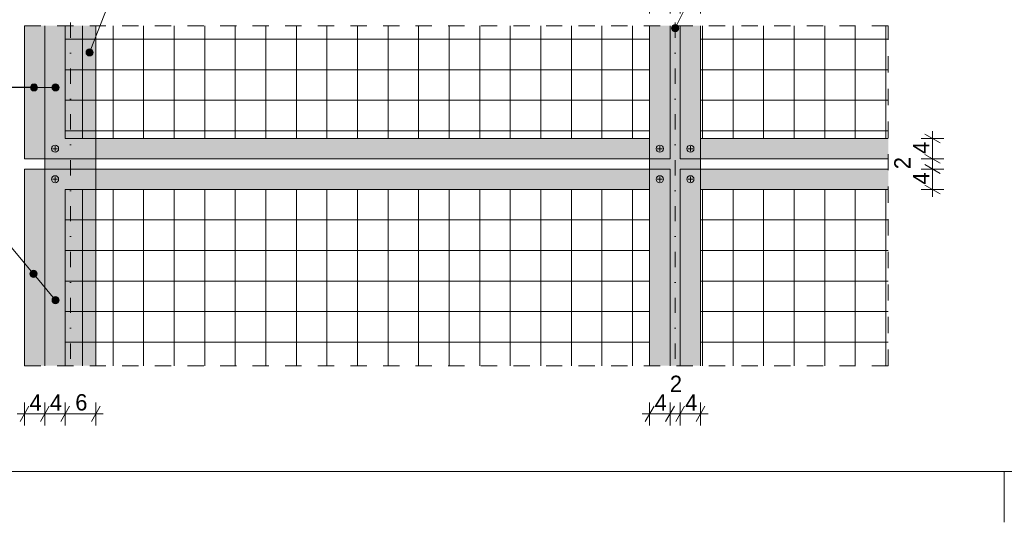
# Model space of a CAD drawing. Extents: x -279660 to -178910, y 57506 to 97979.
# Tile 30 of 44: x -206077 to -196410, y 68529 to 73464. Entities that reach past the tile are written whole.
import ezdxf

# ---------------------------------------------------------------- set-up
doc = ezdxf.new("R2010")
doc.units = 0
doc.header["$MEASUREMENT"] = 0
doc.linetypes.add('Dot & Dashed', pattern=[450, 150, -150, 0, -150])
doc.linetypes.add('Przerywana', pattern=[320, 160, -160])
for name, color, linetype, lineweight in [('A-Opisy_Nr_Pióra__21', 7, 'Continuous', 9), ('Arch kolorystyka_Nr_Pióra__41', 7, 'Continuous', 15), ('Arch konstrukcja dachu_Nr_Pióra__21', 7, 'Continuous', 9), ('Arch opisy_Nr_Pióra__19', 255, 'Continuous', 13), ('Arch opisy_Nr_Pióra__21', 7, 'Continuous', 9), ('ARCH TABELA_Nr_Pióra__21', 7, 'Continuous', 9), ('Arch teren_Nr_Pióra__21', 7, 'Continuous', 9), ('Arch wymiary_Nr_Pióra__21', 7, 'Continuous', 9)]:
    doc.layers.add(name, color=color, linetype=linetype, lineweight=lineweight)
doc.layers.add('Arch kolorystyka_Nr_Pióra__2', color=7, linetype='Continuous', lineweight=13, true_color=0x7f7f7f)
doc.layers.add('Arch konstrukcja dachu_Nr_Pióra__22', color=7, linetype='Continuous', lineweight=9, true_color=0x7f7f7f)
doc.layers.add('Arch opisy', color=7, linetype='Continuous')
doc.layers.add('Arch wymiary', color=7, linetype='Continuous')
doc.styles.add('GENERATED_STYLE_1', font='txt')
doc.dimstyles.new('GENERATED_STYLE__1', dxfattribs={"dimtxt": 160.000002, "dimasz": 114, "dimexe": 0.18, "dimexo": 0, "dimgap": 0.09, "dimtad": 1, "dimtih": 1, "dimtoh": 1, "dimdec": 0, "dimlfac": 0.1, "dimzin": 0, "dimdsep": 46, "dimtxsty": 'GENERATED_STYLE_1', "dimblk": 'ARROWHEAD_2', "dimblk1": 'ARROWHEAD_2', "dimblk2": 'ARROWHEAD_2', "dimcen": 0.09, "dimclrd": 7, "dimclre": 7, "dimclrt": 7, "dimazin": 0, "dimtfac": 1, "dimtdec": 4, "dimtmove": 0, "dimatfit": 3, "dimfxl": 0, "dimtolj": 1, "dimtzin": 0, "dimarcsym": 0})
doc.dimstyles.new('GENERATED_STYLE__2', dxfattribs={"dimtxt": 160.000002, "dimasz": 114, "dimexe": 0.18, "dimexo": 0, "dimgap": 0.09, "dimtad": 1, "dimdec": 0, "dimlfac": 0.1, "dimzin": 0, "dimdsep": 46, "dimtxsty": 'GENERATED_STYLE_1', "dimblk": 'ARROWHEAD_2', "dimblk1": 'ARROWHEAD_2', "dimblk2": 'ARROWHEAD_2', "dimcen": 0.09, "dimclrd": 7, "dimclre": 7, "dimclrt": 7, "dimazin": 0, "dimtfac": 1, "dimtdec": 4, "dimtmove": 0, "dimatfit": 3, "dimfxl": 0, "dimtolj": 1, "dimtzin": 0, "dimarcsym": 0})
doc.dimstyles.new('GENERATED_STYLE__7', dxfattribs={"dimtxt": 0.18, "dimasz": 127.68, "dimexe": 0.18, "dimexo": 0.0625, "dimgap": 0.09, "dimtad": 0, "dimtih": 1, "dimtoh": 1, "dimdec": 4, "dimzin": 0, "dimdsep": 46, "dimcen": 0.09, "dimadec": 0, "dimazin": 0, "dimtfac": 1, "dimtdec": 4, "dimtmove": 0, "dimatfit": 3, "dimldrblk": 'ARROWHEAD_11', "dimfxl": 0, "dimtolj": 1, "dimtzin": 0, "dimarcsym": 0})

# ---------------------------------------------------------------- blocks, each defined once
blk = doc.blocks.new('Linia_27', base_point=(-204302, 75916.8))
at = {"layer": 'Arch opisy_Nr_Pióra__21', "linetype": 'Continuous'}
blk.add_hatch(color=256, dxfattribs=at).paths.add_polyline_path([(-205355.9, 73143.3), (-205358.6, 73156.7), (-205366.2, 73168), (-205377.5, 73175.6), (-205390.9, 73178.3), (-205404.3, 73175.6), (-205415.7, 73168), (-205423.3, 73156.7), (-205425.9, 73143.3), (-205423.3, 73129.9), (-205415.7, 73118.5), (-205404.3, 73111), (-205390.9, 73108.3), (-205377.5, 73111), (-205366.2, 73118.5), (-205358.6, 73129.9)], flags=0)
blk.add_line((-204302, 75916.8), (-205378.1, 73175.9), dxfattribs=at)
blk.add_circle((-205390.9, 73143.3), 35, dxfattribs=at)
blk = doc.blocks.new('Linia_28', base_point=(-198364.5, 75916.8))
at = {"layer": 'Arch opisy_Nr_Pióra__21', "linetype": 'Continuous'}
blk.add_hatch(color=256, dxfattribs=at).paths.add_polyline_path([(-199607.2, 73381.2), (-199609.9, 73394.6), (-199617.4, 73405.9), (-199628.8, 73413.5), (-199642.2, 73416.2), (-199655.6, 73413.5), (-199666.9, 73405.9), (-199674.5, 73394.6), (-199677.2, 73381.2), (-199674.5, 73367.8), (-199666.9, 73356.4), (-199655.6, 73348.8), (-199642.2, 73346.2), (-199628.8, 73348.8), (-199617.4, 73356.4), (-199609.9, 73367.8)], flags=0)
blk.add_line((-198364.5, 75916.8), (-199626.4, 73412.4), dxfattribs=at)
blk.add_circle((-199642.2, 73381.2), 35, dxfattribs=at)
blk = doc.blocks.new('*D216')
at = {"layer": 'Arch wymiary_Nr_Pióra__21', "linetype": 'Continuous'}
for p, q in [((-199848.9, 73711.5), (-199935.5, 73561.5)), ((-199892.2, 73524), (-199892.2, 73749)), ((-199648.9, 73711.5), (-199735.5, 73561.5)), ((-199692.2, 73524), (-199692.2, 73749)), ((-199965.5, 73636.5), (-199892.2, 73636.5)), ((-199892.2, 73636.5), (-199692.2, 73636.5))]:
    blk.add_line(p, q, dxfattribs=at)
at = {"layer": 'Arch wymiary_Nr_Pióra__21', "char_height": 160, "attachment_point": 7, "style": 'GENERATED_STYLE_1'}
for s, insert in [('{2}', (-199693.4, 73852.5)), ('{4}', (-199843.4, 73668.5)), ('{4}', (-199543.4, 73668.5))]:
    blk.add_mtext(s, dxfattribs=dict(at, insert=insert))
blk = doc.blocks.new('ARROWHEAD_2')
at = {"color": 0, "linetype": 'Continuous', "lineweight": 0}
for p, q in [((0, 0), (-1, 0)), ((-0.378, -0.655), (0.378, 0.655))]:
    blk.add_line(p, q, dxfattribs=at)
blk = doc.blocks.new('*D218')
at = {"layer": 'Arch wymiary_Nr_Pióra__21', "linetype": 'Continuous'}
for p, q in [((-199548.9, 73711.5), (-199635.5, 73561.5)), ((-199592.2, 73524), (-199592.2, 73749)), ((-199435.5, 73561.5), (-199348.9, 73711.5)), ((-199392.2, 73524), (-199392.2, 73749)), ((-199592.2, 73636.5), (-199392.2, 73636.5)), ((-199392.2, 73636.5), (-199318.8, 73636.5))]:
    blk.add_line(p, q, dxfattribs=at)
at = {"layer": 'Arch wymiary_Nr_Pióra__21', "char_height": 160, "attachment_point": 7, "style": 'GENERATED_STYLE_1'}
for s, insert in [('{2}', (-199693.4, 73852.5)), ('{4}', (-199843.4, 73668.5)), ('{4}', (-199543.4, 73668.5))]:
    blk.add_mtext(s, dxfattribs=dict(at, insert=insert))
blk = doc.blocks.new('*D222')
at = {"layer": 'Arch wymiary_Nr_Pióra__21', "linetype": 'Continuous'}
for p, q in [((-206029.7, 73653.7), (-206029.7, 73878.7)), ((-205829.7, 73653.7), (-205829.7, 73878.7)), ((-206103, 73766.2), (-206029.7, 73766.2)), ((-205986.4, 73841.2), (-206073, 73691.2)), ((-206029.7, 73766.2), (-205829.7, 73766.2)), ((-205786.4, 73841.2), (-205873, 73691.2))]:
    blk.add_line(p, q, dxfattribs=at)
at = {"layer": 'Arch wymiary_Nr_Pióra__21', "char_height": 160, "attachment_point": 7, "style": 'GENERATED_STYLE_1'}
for s, insert in [('{4}', (-205980.9, 73798.2)), ('{4}', (-205780.9, 73798.2)), ('{6}', (-205530.9, 73798.2))]:
    blk.add_mtext(s, dxfattribs=dict(at, insert=insert))
blk = doc.blocks.new('*D223')
at = {"layer": 'Arch wymiary_Nr_Pióra__21', "linetype": 'Continuous'}
for p, q in [((-205829.7, 73653.7), (-205829.7, 73878.7)), ((-205629.7, 73653.7), (-205629.7, 73878.7)), ((-205786.4, 73841.2), (-205873, 73691.2)), ((-205829.7, 73766.2), (-205629.7, 73766.2)), ((-205586.4, 73841.2), (-205673, 73691.2))]:
    blk.add_line(p, q, dxfattribs=at)
at = {"layer": 'Arch wymiary_Nr_Pióra__21', "char_height": 160, "attachment_point": 7, "style": 'GENERATED_STYLE_1'}
for s, insert in [('{4}', (-205980.9, 73798.2)), ('{4}', (-205780.9, 73798.2)), ('{6}', (-205530.9, 73798.2))]:
    blk.add_mtext(s, dxfattribs=dict(at, insert=insert))
blk = doc.blocks.new('*D224')
at = {"layer": 'Arch wymiary_Nr_Pióra__21', "linetype": 'Continuous'}
for p, q in [((-205629.7, 73653.7), (-205629.7, 73878.7)), ((-205329.7, 73653.7), (-205329.7, 73878.7)), ((-205586.4, 73841.2), (-205673, 73691.2)), ((-205629.7, 73766.2), (-205329.7, 73766.2)), ((-205373, 73691.2), (-205286.4, 73841.2)), ((-205329.7, 73766.2), (-205256.3, 73766.2))]:
    blk.add_line(p, q, dxfattribs=at)
at = {"layer": 'Arch wymiary_Nr_Pióra__21', "char_height": 160, "attachment_point": 7, "style": 'GENERATED_STYLE_1'}
for s, insert in [('{4}', (-205980.9, 73798.2)), ('{4}', (-205780.9, 73798.2)), ('{6}', (-205530.9, 73798.2))]:
    blk.add_mtext(s, dxfattribs=dict(at, insert=insert))
blk = doc.blocks.new('*D229')
at = {"layer": 'Arch wymiary_Nr_Pióra__21', "linetype": 'Continuous'}
for p, q in [((-206029.7, 69480.7), (-206029.7, 69705.7)), ((-205829.7, 69480.7), (-205829.7, 69705.7)), ((-205986.4, 69668.2), (-206073, 69518.2)), ((-205786.4, 69668.2), (-205873, 69518.2)), ((-206103, 69593.2), (-206029.7, 69593.2)), ((-206029.7, 69593.2), (-205829.7, 69593.2))]:
    blk.add_line(p, q, dxfattribs=at)
at = {"layer": 'Arch wymiary_Nr_Pióra__21', "char_height": 160, "attachment_point": 7, "style": 'GENERATED_STYLE_1'}
for s, insert in [('{4}', (-205980.9, 69625.2)), ('{4}', (-205780.9, 69625.2)), ('{6}', (-205530.9, 69625.2))]:
    blk.add_mtext(s, dxfattribs=dict(at, insert=insert))
blk = doc.blocks.new('*D230')
at = {"layer": 'Arch wymiary_Nr_Pióra__21', "linetype": 'Continuous'}
for p, q in [((-205829.7, 69480.7), (-205829.7, 69705.7)), ((-205629.7, 69480.7), (-205629.7, 69705.7)), ((-205786.4, 69668.2), (-205873, 69518.2)), ((-205586.4, 69668.2), (-205673, 69518.2)), ((-205829.7, 69593.2), (-205629.7, 69593.2))]:
    blk.add_line(p, q, dxfattribs=at)
at = {"layer": 'Arch wymiary_Nr_Pióra__21', "char_height": 160, "attachment_point": 7, "style": 'GENERATED_STYLE_1'}
for s, insert in [('{4}', (-205980.9, 69625.2)), ('{4}', (-205780.9, 69625.2)), ('{6}', (-205530.9, 69625.2))]:
    blk.add_mtext(s, dxfattribs=dict(at, insert=insert))
blk = doc.blocks.new('*D231')
at = {"layer": 'Arch wymiary_Nr_Pióra__21', "linetype": 'Continuous'}
for p, q in [((-205629.7, 69480.7), (-205629.7, 69705.7)), ((-205329.7, 69480.7), (-205329.7, 69705.7)), ((-205586.4, 69668.2), (-205673, 69518.2)), ((-205373, 69518.2), (-205286.4, 69668.2)), ((-205629.7, 69593.2), (-205329.7, 69593.2)), ((-205329.7, 69593.2), (-205256.3, 69593.2))]:
    blk.add_line(p, q, dxfattribs=at)
at = {"layer": 'Arch wymiary_Nr_Pióra__21', "char_height": 160, "attachment_point": 7, "style": 'GENERATED_STYLE_1'}
for s, insert in [('{4}', (-205980.9, 69625.2)), ('{4}', (-205780.9, 69625.2)), ('{6}', (-205530.9, 69625.2))]:
    blk.add_mtext(s, dxfattribs=dict(at, insert=insert))
blk = doc.blocks.new('*D232')
at = {"layer": 'Arch wymiary_Nr_Pióra__21', "linetype": 'Continuous'}
for p, q in [((-199892.2, 69480.7), (-199892.2, 69705.7)), ((-199692.2, 69480.7), (-199692.2, 69705.7)), ((-199848.9, 69668.2), (-199935.5, 69518.2)), ((-199648.9, 69668.2), (-199735.5, 69518.2)), ((-199965.5, 69593.2), (-199892.2, 69593.2)), ((-199892.2, 69593.2), (-199692.2, 69593.2))]:
    blk.add_line(p, q, dxfattribs=at)
at = {"layer": 'Arch wymiary_Nr_Pióra__21', "char_height": 160, "attachment_point": 7, "style": 'GENERATED_STYLE_1'}
for s, insert in [('{2}', (-199693.4, 69809.2)), ('{4}', (-199843.4, 69625.2)), ('{4}', (-199543.4, 69625.2))]:
    blk.add_mtext(s, dxfattribs=dict(at, insert=insert))
blk = doc.blocks.new('*D233')
at = {"layer": 'Arch wymiary_Nr_Pióra__21', "linetype": 'Continuous'}
for p, q in [((-199692.2, 69480.7), (-199692.2, 69705.7)), ((-199592.2, 69480.7), (-199592.2, 69705.7)), ((-199648.9, 69668.2), (-199735.5, 69518.2)), ((-199548.9, 69668.2), (-199635.5, 69518.2)), ((-199692.2, 69593.2), (-199592.2, 69593.2))]:
    blk.add_line(p, q, dxfattribs=at)
at = {"layer": 'Arch wymiary_Nr_Pióra__21', "char_height": 160, "attachment_point": 7, "style": 'GENERATED_STYLE_1'}
for s, insert in [('{2}', (-199693.4, 69809.2)), ('{4}', (-199843.4, 69625.2)), ('{4}', (-199543.4, 69625.2))]:
    blk.add_mtext(s, dxfattribs=dict(at, insert=insert))
blk = doc.blocks.new('*D234')
at = {"layer": 'Arch wymiary_Nr_Pióra__21', "linetype": 'Continuous'}
for p, q in [((-199592.2, 69480.7), (-199592.2, 69705.7)), ((-199392.2, 69480.7), (-199392.2, 69705.7)), ((-199548.9, 69668.2), (-199635.5, 69518.2)), ((-199435.5, 69518.2), (-199348.9, 69668.2)), ((-199592.2, 69593.2), (-199392.2, 69593.2)), ((-199392.2, 69593.2), (-199318.8, 69593.2))]:
    blk.add_line(p, q, dxfattribs=at)
at = {"layer": 'Arch wymiary_Nr_Pióra__21', "char_height": 160, "attachment_point": 7, "style": 'GENERATED_STYLE_1'}
for s, insert in [('{2}', (-199693.4, 69809.2)), ('{4}', (-199843.4, 69625.2)), ('{4}', (-199543.4, 69625.2))]:
    blk.add_mtext(s, dxfattribs=dict(at, insert=insert))
blk = doc.blocks.new('*D235')
at = {"layer": 'Arch wymiary_Nr_Pióra__21', "linetype": 'Continuous'}
for p, q in [((-206207.2, 72054.4), (-206357.2, 72141)), ((-206282.2, 72097.7), (-206282.2, 72171)), ((-206169.7, 72097.7), (-206394.7, 72097.7)), ((-206357.2, 72041), (-206207.2, 71954.4)), ((-206282.2, 71997.7), (-206282.2, 72097.7)), ((-206169.7, 71997.7), (-206394.7, 71997.7)), ((-206282.2, 71924.3), (-206282.2, 71997.7))]:
    blk.add_line(p, q, dxfattribs=at)
at = {"layer": 'Arch wymiary_Nr_Pióra__21', "insert": (-206314.2, 71851.9), "char_height": 160, "attachment_point": 7, "rotation": 90, "style": 'GENERATED_STYLE_1'}
blk.add_mtext('{2}', dxfattribs=at)
blk = doc.blocks.new('*D236')
at = {"layer": 'Arch wymiary_Nr_Pióra__21', "linetype": 'Continuous'}
for p, q in [((-197190, 72041), (-197040, 71954.4)), ((-197002.5, 71997.7), (-197227.5, 71997.7)), ((-197115, 71797.7), (-197115, 71997.7)), ((-197190, 71841), (-197040, 71754.4)), ((-197002.5, 71797.7), (-197227.5, 71797.7)), ((-197115, 71724.3), (-197115, 71797.7))]:
    blk.add_line(p, q, dxfattribs=at)
at = {"layer": 'Arch wymiary_Nr_Pióra__21', "char_height": 160, "attachment_point": 7, "rotation": 90, "style": 'GENERATED_STYLE_1'}
for s, insert in [('{4}', (-197147, 72146.5)), ('{2}', (-197331, 71996.5)), ('{4}', (-197147, 71846.5))]:
    blk.add_mtext(s, dxfattribs=dict(at, insert=insert))
blk = doc.blocks.new('*D237')
at = {"layer": 'Arch wymiary_Nr_Pióra__21', "linetype": 'Continuous'}
for p, q in [((-197190, 72141), (-197040, 72054.4)), ((-197002.5, 72097.7), (-197227.5, 72097.7)), ((-197190, 72041), (-197040, 71954.4)), ((-197115, 71997.7), (-197115, 72097.7)), ((-197002.5, 71997.7), (-197227.5, 71997.7))]:
    blk.add_line(p, q, dxfattribs=at)
at = {"layer": 'Arch wymiary_Nr_Pióra__21', "char_height": 160, "attachment_point": 7, "rotation": 90, "style": 'GENERATED_STYLE_1'}
for s, insert in [('{4}', (-197147, 72146.5)), ('{2}', (-197331, 71996.5)), ('{4}', (-197147, 71846.5))]:
    blk.add_mtext(s, dxfattribs=dict(at, insert=insert))
blk = doc.blocks.new('*D238')
at = {"layer": 'Arch wymiary_Nr_Pióra__21', "linetype": 'Continuous'}
for p, q in [((-197040, 72254.4), (-197190, 72341)), ((-197115, 72297.7), (-197115, 72371)), ((-197002.5, 72297.7), (-197227.5, 72297.7)), ((-197115, 72097.7), (-197115, 72297.7)), ((-197190, 72141), (-197040, 72054.4)), ((-197002.5, 72097.7), (-197227.5, 72097.7))]:
    blk.add_line(p, q, dxfattribs=at)
at = {"layer": 'Arch wymiary_Nr_Pióra__21', "char_height": 160, "attachment_point": 7, "rotation": 90, "style": 'GENERATED_STYLE_1'}
for s, insert in [('{4}', (-197147, 72146.5)), ('{2}', (-197331, 71996.5)), ('{4}', (-197147, 71846.5))]:
    blk.add_mtext(s, dxfattribs=dict(at, insert=insert))
blk = doc.blocks.new('ARROWHEAD_11')
at = {"color": 0, "linetype": 'Continuous', "lineweight": 0}
blk.add_line((0, 0), (-1, 0), dxfattribs=at)
at = {"color": 0, "linetype": 'Continuous', "lineweight": 0, "const_width": 0.25, "flags": 128}
blk.add_lwpolyline([(-0.125, 0, 1), (0.125, 0, 1)], format="xyb", close=True, dxfattribs=at)
blk = doc.blocks.new('Linia_53', base_point=(-205936.2, 72799.7))
at = {"layer": 'Arch opisy_Nr_Pióra__19', "linetype": 'Continuous'}
for points in [[(-205901.2, 72799.7), (-205903.9, 72813.1), (-205911.5, 72824.5), (-205922.8, 72832.1), (-205936.2, 72834.7), (-205949.6, 72832.1), (-205961, 72824.5), (-205968.5, 72813.1), (-205971.2, 72799.7), (-205968.5, 72786.3), (-205961, 72775), (-205949.6, 72767.4), (-205936.2, 72764.7), (-205922.8, 72767.4), (-205911.5, 72775), (-205903.9, 72786.3)], [(-205689.6, 72799.7), (-205692.3, 72813.1), (-205699.8, 72824.5), (-205711.2, 72832.1), (-205724.6, 72834.7), (-205738, 72832.1), (-205749.3, 72824.5), (-205756.9, 72813.1), (-205759.6, 72799.7), (-205756.9, 72786.3), (-205749.3, 72775), (-205738, 72767.4), (-205724.6, 72764.7), (-205711.2, 72767.4), (-205699.8, 72775), (-205692.3, 72786.3)]]:
    blk.add_hatch(color=256, dxfattribs=at).paths.add_polyline_path(points, flags=0)
blk.add_line((-205901.2, 72799.7), (-205759.6, 72799.7), dxfattribs=at)
for centre in [(-205936.2, 72799.7), (-205724.6, 72799.7)]:
    blk.add_circle(centre, 35, dxfattribs=at)
blk = doc.blocks.new('Linia_54', base_point=(-205936.2, 72799.7))
at = {"layer": 'Arch opisy_Nr_Pióra__19', "linetype": 'Continuous'}
blk.add_hatch(color=256, dxfattribs=at).paths.add_polyline_path([(-205901.2, 72799.7), (-205903.9, 72813.1), (-205911.5, 72824.5), (-205922.8, 72832.1), (-205936.2, 72834.7), (-205949.6, 72832.1), (-205961, 72824.5), (-205968.5, 72813.1), (-205971.2, 72799.7), (-205968.5, 72786.3), (-205961, 72775), (-205949.6, 72767.4), (-205936.2, 72764.7), (-205922.8, 72767.4), (-205911.5, 72775), (-205903.9, 72786.3)], flags=0)
blk.add_line((-205971.2, 72799.7), (-206029.7, 72799.7), dxfattribs=at)
blk.add_circle((-205936.2, 72799.7), 35, dxfattribs=at)
blk = doc.blocks.new('Linia_55', base_point=(-205941.8, 70969.1))
at = {"layer": 'Arch opisy_Nr_Pióra__19', "linetype": 'Continuous'}
blk.add_hatch(color=256, dxfattribs=at).paths.add_polyline_path([(-205906.8, 70969.1), (-205909.5, 70982.5), (-205917.1, 70993.9), (-205928.4, 71001.5), (-205941.8, 71004.1), (-205955.2, 71001.5), (-205966.6, 70993.9), (-205974.1, 70982.5), (-205976.8, 70969.1), (-205974.1, 70955.7), (-205966.6, 70944.4), (-205955.2, 70936.8), (-205941.8, 70934.1), (-205928.4, 70936.8), (-205917.1, 70944.4), (-205909.5, 70955.7)], flags=0)
blk.add_line((-205964.3, 70995.9), (-206029.7, 71073.9), dxfattribs=at)
blk.add_circle((-205941.8, 70969.1), 35, dxfattribs=at)
blk = doc.blocks.new('Linia_56', base_point=(-205941.8, 70969.1))
at = {"layer": 'Arch opisy_Nr_Pióra__19', "linetype": 'Continuous'}
for points in [[(-205906.8, 70969.1), (-205909.5, 70982.5), (-205917.1, 70993.9), (-205928.4, 71001.5), (-205941.8, 71004.1), (-205955.2, 71001.5), (-205966.6, 70993.9), (-205974.1, 70982.5), (-205976.8, 70969.1), (-205974.1, 70955.7), (-205966.6, 70944.4), (-205955.2, 70936.8), (-205941.8, 70934.1), (-205928.4, 70936.8), (-205917.1, 70944.4), (-205909.5, 70955.7)], [(-205689.6, 70710.2), (-205692.3, 70723.6), (-205699.8, 70734.9), (-205711.2, 70742.5), (-205724.6, 70745.2), (-205738, 70742.5), (-205749.3, 70734.9), (-205756.9, 70723.6), (-205759.6, 70710.2), (-205756.9, 70696.8), (-205749.3, 70685.4), (-205738, 70677.9), (-205724.6, 70675.2), (-205711.2, 70677.9), (-205699.8, 70685.4), (-205692.3, 70696.8)]]:
    blk.add_hatch(color=256, dxfattribs=at).paths.add_polyline_path(points, flags=0)
blk.add_line((-205919.3, 70942.3), (-205747.1, 70737), dxfattribs=at)
for centre in [(-205941.8, 70969.1), (-205724.6, 70710.2)]:
    blk.add_circle(centre, 35, dxfattribs=at)

msp = doc.modelspace()

# ---------------------------------------------------------------- hatches: boundary and pattern name
at = {"layer": 'Arch kolorystyka_Nr_Pióra__2', "linetype": 'Continuous'}
for points in [[(-205329.7, 70065.6), (-205329.7, 73404.9), (-205829.7, 73404.9), (-205829.7, 70065.6)], [(-199392.2, 70065.6), (-199392.2, 73404.9), (-199892.2, 73404.9), (-199892.2, 70065.6)]]:
    msp.add_hatch(color=256, dxfattribs=at).paths.add_polyline_path(points, flags=0)
at = {"layer": 'Arch kolorystyka_Nr_Pióra__41', "linetype": 'Continuous'}
for points in [[(-206029.7, 72097.7), (-205829.7, 72097.7), (-205829.7, 73404.9), (-206029.7, 73404.9)], [(-205829.7, 73404.9), (-205829.7, 72097.7), (-199692.2, 72097.7), (-199692.2, 73404.9), (-199892.2, 73404.9), (-199892.2, 72297.7), (-205629.7, 72297.7), (-205629.7, 73404.9)], [(-199592.2, 72097.7), (-197549.1, 72097.7), (-197549.1, 72297.7), (-199392.2, 72297.7), (-199392.2, 73404.9), (-199592.2, 73404.9)], [(-205829.7, 70065.6), (-205829.7, 71997.7), (-206029.7, 71997.7), (-206029.7, 70065.6)], [(-205829.7, 71997.7), (-205829.7, 70065.6), (-205629.7, 70065.6), (-205629.7, 71797.7), (-199892.2, 71797.7), (-199892.2, 70065.6), (-199692.2, 70065.6), (-199692.2, 71997.7)], [(-199592.2, 71997.7), (-197549.1, 71997.7), (-197549.1, 71797.7), (-199392.2, 71797.7), (-199392.2, 70065.6), (-199592.2, 70065.6)]]:
    msp.add_hatch(color=256, dxfattribs=at).paths.add_polyline_path(points, flags=0)
at = {"layer": 'Arch teren_Nr_Pióra__21', "linetype": 'Continuous'}
h = msp.add_hatch(dxfattribs=at)
h.set_pattern_fill('Rigid_Insulation', color=256, style=0, pattern_type=2)
h.set_pattern_definition([(0, (-202760.94, 74172.98), (0, 300), []), (90, (-202760.94, 74172.98), (-300, 0), [])])
h.paths.add_polyline_path([(-205629.7, 73404.9), (-205629.7, 72297.7), (-199892.2, 72297.7), (-199892.2, 73404.9)], flags=0)
h = msp.add_hatch(dxfattribs=at)
h.set_pattern_fill('Rigid_Insulation', color=256, style=0, pattern_type=2)
h.set_pattern_definition([(0, (-196673.44, 74172.98), (0, 300), []), (90, (-196673.44, 74172.98), (-300, 0), [])])
h.paths.add_polyline_path([(-199392.2, 73404.9), (-199392.2, 72297.7), (-197549.1, 72297.7), (-197549.1, 73404.9)], flags=0)
h = msp.add_hatch(dxfattribs=at)
h.set_pattern_fill('Rigid_Insulation', color=256, style=0, pattern_type=2)
h.set_pattern_definition([(0, (-202760.94, 66697.67), (0, 300), []), (90, (-202760.94, 66697.67), (-300, 0), [])])
h.paths.add_polyline_path([(-205629.7, 71797.7), (-205629.7, 70065.6), (-199892.2, 70065.6), (-199892.2, 71797.7)], flags=0)
h = msp.add_hatch(dxfattribs=at)
h.set_pattern_fill('Rigid_Insulation', color=256, style=0, pattern_type=2)
h.set_pattern_definition([(0, (-196673.44, 66697.67), (0, 300), []), (90, (-196673.44, 66697.67), (-300, 0), [])])
h.paths.add_polyline_path([(-199392.2, 71797.7), (-199392.2, 70065.6), (-197549.1, 70065.6), (-197549.1, 71797.7)], flags=0)

# ---------------------------------------------------------------- linework, layer by layer
at = {"layer": 'Arch konstrukcja dachu_Nr_Pióra__21', "linetype": 'Dot & Dashed'}
for p, q in [((-205579.7, 77036.2), (-205579.7, 70065.6)), ((-199642.2, 77036.2), (-199642.2, 70065.6))]:
    msp.add_line(p, q, dxfattribs=at)
at = {"layer": 'Arch konstrukcja dachu_Nr_Pióra__21', "linetype": 'Przerywana'}
for p, q in [((-206029.7, 73404.9), (-197549.1, 73404.9)), ((-197549.1, 70065.6), (-197549.1, 73404.9)), ((-206029.7, 70065.6), (-197549.1, 70065.6))]:
    msp.add_line(p, q, dxfattribs=at)
at = {"layer": 'Arch konstrukcja dachu_Nr_Pióra__21', "linetype": 'Continuous'}
for p, q in [((-206029.7, 73404.9), (-206029.7, 72097.7)), ((-205829.7, 70065.6), (-205829.7, 73404.9)), ((-205629.7, 73404.9), (-205629.7, 72297.7)), ((-205329.7, 73404.9), (-205329.7, 70065.6)), ((-199892.2, 70065.6), (-199892.2, 73404.9)), ((-199892.2, 72297.7), (-199892.2, 73404.9)), ((-199692.2, 72097.7), (-199692.2, 73404.9)), ((-199592.2, 72097.7), (-199592.2, 73404.9)), ((-199392.2, 73404.9), (-199392.2, 70065.6)), ((-199392.2, 72297.7), (-199392.2, 73404.9)), ((-205629.7, 72297.7), (-199892.2, 72297.7)), ((-197549.1, 72297.7), (-199392.2, 72297.7)), ((-206029.7, 72097.7), (-205829.7, 72097.7)), ((-205829.7, 72097.7), (-199692.2, 72097.7)), ((-197549.1, 72097.7), (-199592.2, 72097.7)), ((-206029.7, 71997.7), (-206029.7, 70065.6)), ((-206029.7, 71997.7), (-205829.7, 71997.7)), ((-205829.7, 71997.7), (-199692.2, 71997.7)), ((-199692.2, 70065.6), (-199692.2, 71997.7)), ((-199592.2, 70065.6), (-199592.2, 71997.7)), ((-197549.1, 71997.7), (-199592.2, 71997.7)), ((-205629.7, 71797.7), (-205629.7, 70065.6)), ((-205629.7, 71797.7), (-199892.2, 71797.7)), ((-199892.2, 70065.6), (-199892.2, 71797.7)), ((-199392.2, 70065.6), (-199392.2, 71797.7)), ((-197549.1, 71797.7), (-199392.2, 71797.7))]:
    msp.add_line(p, q, dxfattribs=at)
at = {"layer": 'Arch konstrukcja dachu_Nr_Pióra__22', "linetype": 'Continuous'}
for p, q in [((-205829.7, 73404.9), (-205829.7, 72097.7)), ((-205729.7, 72172.7), (-205729.7, 72222.7)), ((-199792.2, 72172.7), (-199792.2, 72222.7)), ((-199492.2, 72172.7), (-199492.2, 72222.7)), ((-205754.7, 72197.7), (-205704.7, 72197.7)), ((-199767.2, 72197.7), (-199817.2, 72197.7)), ((-199517.2, 72197.7), (-199467.2, 72197.7)), ((-205829.7, 71997.7), (-205829.7, 70065.6)), ((-205729.7, 71872.7), (-205729.7, 71922.7)), ((-199792.2, 71872.7), (-199792.2, 71922.7)), ((-199492.2, 71872.7), (-199492.2, 71922.7)), ((-205754.7, 71897.7), (-205704.7, 71897.7)), ((-199767.2, 71897.7), (-199817.2, 71897.7)), ((-199517.2, 71897.7), (-199467.2, 71897.7))]:
    msp.add_line(p, q, dxfattribs=at)
for centre in [(-205729.7, 72197.7), (-199792.2, 72197.7), (-199492.2, 72197.7), (-205729.7, 71897.7), (-199792.2, 71897.7), (-199492.2, 71897.7)]:
    msp.add_circle(centre, 35, dxfattribs=at)
at = {"layer": 'Arch opisy_Nr_Pióra__21', "linetype": 'Continuous'}
msp.add_line((-206029.7, 71073.9), (-207477.5, 72799.7), dxfattribs=at)
at = {"layer": 'ARCH TABELA_Nr_Pióra__21', "linetype": 'Continuous'}
for p, q in [((-178910.3, 69029.1), (-219660.3, 69029.1)), ((-196410.3, 68529.1), (-196410.3, 69029.1))]:
    msp.add_line(p, q, dxfattribs=at)

# ---------------------------------------------------------------- block references
at = {"layer": 'Arch opisy', "linetype": 'Continuous'}
for name, p in [('Linia_27', (-204302, 75916.8)), ('Linia_28', (-198364.5, 75916.8))]:
    msp.add_blockref(name, p, dxfattribs=at)
at = {"layer": 'Arch opisy', "color": 255, "linetype": 'Continuous', "lineweight": 13}
for name, p in [('Linia_54', (-205936.2, 72799.7)), ('Linia_53', (-205936.2, 72799.7)), ('Linia_55', (-205941.8, 70969.1)), ('Linia_56', (-205941.8, 70969.1))]:
    msp.add_blockref(name, p, dxfattribs=at)

# ---------------------------------------------------------------- dimensions: what is measured, and where the dimension line sits
at = {"layer": 'Arch wymiary', "linetype": 'Continuous'}
for base, p1, p2, text, picture, middle in [((-199892.2, 73636.5), (-199892.2, 73404.9), (-199692.2, 74240.2), '4', '*D216', (-199782.7, 73748.5)), ((-199892.2, 69593.2), (-199892.2, 73404.9), (-199692.2, 74240.2), '4', '*D232', (-199782.7, 69705.2)), ((-199892.2, 73636.5), (-199592.2, 74240.2), (-199392.2, 73404.9), '4', '*D218', (-199482.7, 73748.5)), ((-199892.2, 69593.2), (-199692.2, 74240.2), (-199592.2, 74240.2), '2', '*D233', (-199632.7, 69889.2)), ((-199892.2, 69593.2), (-199592.2, 74240.2), (-199392.2, 73404.9), '4', '*D234', (-199482.7, 69705.2)), ((-206029.7, 73766.2), (-206029.7, 73404.9), (-205829.7, 73404.9), '4', '*D222', (-205920.2, 73878.2)), ((-206029.7, 73766.2), (-205829.7, 73404.9), (-205629.7, 73404.9), '4', '*D223', (-205720.2, 73878.2)), ((-206029.7, 73766.2), (-205629.7, 73404.9), (-205329.7, 73346.8), '6', '*D224', (-205470.2, 73878.2)), ((-206029.7, 69593.2), (-206029.7, 73404.9), (-205829.7, 73404.9), '4', '*D229', (-205920.2, 69705.2)), ((-206029.7, 69593.2), (-205829.7, 73404.9), (-205629.7, 73404.9), '4', '*D230', (-205720.2, 69705.2)), ((-206029.7, 69593.2), (-205629.7, 73404.9), (-205329.7, 73346.8), '6', '*D231', (-205470.2, 69705.2))]:
    dim = msp.add_linear_dim(base=base, p1=p1, p2=p2, text=text, dimstyle='GENERATED_STYLE__1', dxfattribs=at)
    dim.commit()
    dim.dimension.update_dxf_attribs({"geometry": picture, "text_midpoint": middle})
for base, p1, p2, text, picture, middle in [((-197115, 71797.7), (-197549.1, 72097.7), (-197549.1, 72297.7), '4', '*D238', (-197227, 72207.2)), ((-197115, 71797.7), (-197549.1, 71797.7), (-197549.1, 71997.7), '4', '*D236', (-197227, 71907.2)), ((-197115, 71797.7), (-197549.1, 71997.7), (-197549.1, 72097.7), '2', '*D237', (-197411, 72057.2)), ((-206282.2, 71997.7), (-206029.7, 71997.7), (-206029.7, 72097.7), '2', '*D235', (-206394.2, 71912.6))]:
    dim = msp.add_linear_dim(base=base, p1=p1, p2=p2, angle=90, text=text, dimstyle='GENERATED_STYLE__2', dxfattribs=at)
    dim.commit()
    dim.dimension.update_dxf_attribs({"geometry": picture, "text_midpoint": middle})

# ---------------------------------------------------------------- leaders
at = {"layer": 'A-Opisy_Nr_Pióra__21', "linetype": 'Continuous', "annotation_type": 0, "has_hookline": 1, "hookline_direction": 1, "text_width": 2209.5}
msp.add_leader([(-205936.2, 72799.7), (-207646.3, 72799.7)], dimstyle='GENERATED_STYLE__7', dxfattribs=at)

doc.saveas('drawing.dxf')
